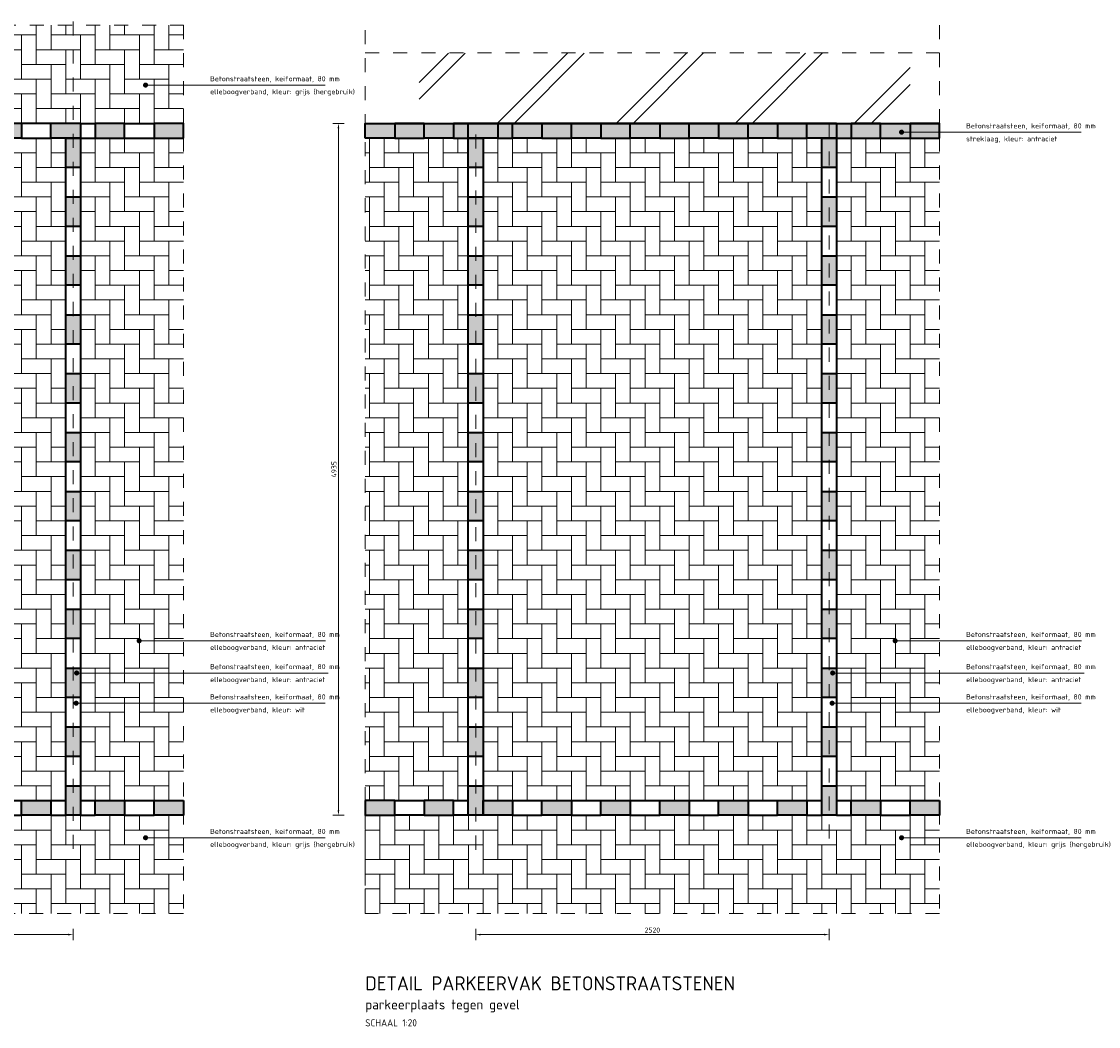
# Model space of a CAD drawing. Header units: metres. Extents: x 97967 to 197304, y 436003 to 872588.
# Tile 15 of 15: x 98659 to 98667, y 436295 to 436302. Entities that reach past the tile are written whole.
import ezdxf

# ---------------------------------------------------------------- set-up
doc = ezdxf.new("R2010")
doc.units = ezdxf.units.M
doc.linetypes.add('ZZ-AFBREEK-SO', pattern=[7, 4, -1, 1, -1])
for name, color, linetype, lineweight in [('B-RO-OG-BEBOUWING-V', 254, 'Continuous', 18), ('B-WE-OG-BEBOUWING-G', 4, 'Continuous', 35), ('B-WE-OG-TERREIN_GEVEL-SD', 7, 'Continuous', 18), ('N-WE-VH-M-20', 7, 'Continuous', 18), ('N-WE-VH-OPENVERHARDING_BETONSTRAATSTEEN-A', 3, 'Continuous', 18), ('N-WE-VH-OPENVERHARDING_BETONSTRAATSTEEN-G', 90, 'Continuous', 35), ('N-WE-VH-T18-20', 1, 'Continuous', 18), ('X-XX-AL-AFBREEKLIJN-G', 7, 'ZZ-AFBREEK-SO', 18), ('X-XX-AL-PROFIELBALK-T25-20', 7, 'Continuous', 25), ('X-XX-AL-PROFIELBALK-T35-20', 50, 'Continuous', 35), ('X-XX-AL-PROFIELBALK-T50-20', 130, 'Continuous', 50)]:
    doc.layers.add(name, color=color, linetype=linetype, lineweight=lineweight)
doc.styles.add('NLCS-ISO-M20-T18', font='NLCS-ISO.ttf', dxfattribs={"height": 0.036})
doc.styles.add('NLCS-ISO-M20-T25', font='NLCS-ISO.ttf', dxfattribs={"height": 0.05})
doc.styles.add('NLCS-ISO-M20-T35', font='NLCS-ISO.ttf', dxfattribs={"height": 0.07})
doc.styles.add('NLCS-ISO-M20-T50', font='NLCS-ISO.ttf', dxfattribs={"height": 0.1})
doc.dimstyles.new('NLCS-M20-T18-PIJL_L2_H0', dxfattribs={"dimscale": 0.02, "dimtxt": 2.5, "dimasz": 1.8, "dimexe": 2, "dimexo": 2, "dimgap": 0.7, "dimtad": 1, "dimzin": 0, "dimdsep": 46, "dimtxsty": 'NLCS-ISO-M20-T18', "dimcen": 0, "dimdle": 2, "dimclrd": 256, "dimclre": 256, "dimclrt": 1, "dimadec": 0, "dimazin": 0, "dimtfac": 1, "dimtdec": 3, "dimtofl": 0, "dimtmove": 0, "dimatfit": 3, "dimfxl": 2, "dimfxlon": 1, "dimtfillclr": 256, "dimtolj": 1, "dimtzin": 0, "dimlwd": -1, "dimlwe": -1, "dimarcsym": 0})
doc.dimstyles.new('NLCS-M20-T18-PIJL_L3_H0', dxfattribs={"dimscale": 0.02, "dimtxt": 0.036, "dimasz": 1.8, "dimexe": 2, "dimexo": 2, "dimgap": 0.7, "dimtad": 1, "dimdec": 0, "dimlfac": 1000, "dimzin": 0, "dimdsep": 46, "dimtxsty": 'NLCS-ISO-M20-T18', "dimcen": 0, "dimdle": 2, "dimclrd": 256, "dimclre": 256, "dimclrt": 1, "dimadec": 0, "dimazin": 0, "dimtfac": 1, "dimtdec": 0, "dimtofl": 0, "dimtmove": 0, "dimatfit": 3, "dimfxl": 2, "dimfxlon": 1, "dimtfillclr": 256, "dimtolj": 1, "dimtzin": 0, "dimlwd": -1, "dimlwe": -1, "dimarcsym": 0})

# ---------------------------------------------------------------- blocks, each defined once
blk = doc.blocks.new('BSS')
at = {"layer": 'B-RO-OG-BEBOUWING-V', "ltscale": 0.2, "transparency": 33554687}
h = blk.add_hatch(color=9, dxfattribs=at)
h.dxf.hatch_style = 1
h.paths.add_polyline_path([(0.0525, 0.21), (-0.0525, 0.21), (-0.0525, 0), (0.0525, 0)])
at = {"layer": 'N-WE-VH-OPENVERHARDING_BETONSTRAATSTEEN-G', "ltscale": 0.2}
blk.add_lwpolyline([(-0.0525, 0.21), (0.0525, 0.21), (0.0525, 0), (-0.0525, 0)], close=True, dxfattribs=at)
blk = doc.blocks.new('*U118')
at = {"layer": 'N-WE-VH-OPENVERHARDING_BETONSTRAATSTEEN-G'}
blk.add_blockref('BSS', (0, -0.105), dxfattribs=at)
blk = doc.blocks.new('*U119')
at = {"layer": 'N-WE-VH-OPENVERHARDING_BETONSTRAATSTEEN-G', "color": 0, "linetype": 'ByBlock', "lineweight": -2, "transparency": 16777216}
for p in [(0, 0), (0, -0.42), (0, -0.84), (0, -1.26), (0, -1.68), (0, -2.1), (0, -2.52), (0, -2.94), (0, -3.36), (0, -3.78), (0, -4.2), (0, -4.62)]:
    blk.add_blockref('*U118', p, dxfattribs=at)
blk = doc.blocks.new('*D120')
at = {"layer": 'Defpoints', "color": 0, "ltscale": 0.2, "transparency": 16777216}
for p in [(98656.9871, 436295.6032), (98659.5071, 436295.6032), (98659.5071, 436295.4065)]:
    blk.add_point(p, dxfattribs=at)
at = {"layer": 'N-WE-VH-M-20', "ltscale": 0.2, "transparency": 16777216}
for p, q in [((98656.9871, 436295.4465), (98656.9871, 436295.3665)), ((98657.0231, 436295.4065), (98659.4711, 436295.4065)), ((98659.5071, 436295.4465), (98659.5071, 436295.3665))]:
    blk.add_line(p, q, dxfattribs=at)
for points in [[(98657.0231, 436295.4125), (98657.0231, 436295.4005), (98656.9871, 436295.4065)], [(98659.4711, 436295.4125), (98659.4711, 436295.4005), (98659.5071, 436295.4065)]]:
    blk.add_solid(points, dxfattribs=at)
at = {"layer": 'N-WE-VH-M-20', "color": 1, "ltscale": 0.2, "transparency": 16777216, "insert": (98658.2471, 436295.4385), "char_height": 0.036, "attachment_point": 5, "style": 'NLCS-ISO-M20-T18'}
blk.add_mtext('\\A1;2520', dxfattribs=at)
blk = doc.blocks.new('*U135')
at = {"layer": 'N-WE-VH-OPENVERHARDING_BETONSTRAATSTEEN-G'}
blk.add_blockref('BSS', (0, -0.105), dxfattribs=at)
blk = doc.blocks.new('*U136')
at = {"layer": 'N-WE-VH-OPENVERHARDING_BETONSTRAATSTEEN-G', "color": 0, "linetype": 'ByBlock', "lineweight": -2, "transparency": 16777216}
for p in [(0, 0), (0, -0.42), (0, -0.84), (0, -1.26), (0, -1.68), (0, -2.1), (0, -2.52), (0, -2.94), (0, -3.36), (0, -3.78), (0, -4.2), (0, -4.62)]:
    blk.add_blockref('*U135', p, dxfattribs=at)
blk = doc.blocks.new('*U137')
at = {"layer": 'N-WE-VH-OPENVERHARDING_BETONSTRAATSTEEN-G'}
blk.add_blockref('BSS', (0, -0.105), dxfattribs=at)
blk = doc.blocks.new('*U138')
at = {"layer": 'N-WE-VH-OPENVERHARDING_BETONSTRAATSTEEN-G', "color": 0, "linetype": 'ByBlock', "lineweight": -2, "transparency": 16777216}
for p in [(0, 0), (0, -0.42), (0, -0.84), (0, -1.26), (0, -1.68), (0, -2.1), (0, -2.52), (0, -2.94), (0, -3.36), (0, -3.78), (0, -4.2), (0, -4.62)]:
    blk.add_blockref('*U137', p, dxfattribs=at)
blk = doc.blocks.new('*D139')
at = {"layer": 'Defpoints', "color": 0, "ltscale": 0.2, "transparency": 16777216}
for p in [(98662.3781, 436295.6032), (98664.8981, 436295.6032), (98664.8981, 436295.4065)]:
    blk.add_point(p, dxfattribs=at)
at = {"layer": 'N-WE-VH-M-20', "ltscale": 0.2, "transparency": 16777216}
for p, q in [((98662.3781, 436295.4465), (98662.3781, 436295.3665)), ((98662.4141, 436295.4065), (98664.8621, 436295.4065)), ((98664.8981, 436295.4465), (98664.8981, 436295.3665))]:
    blk.add_line(p, q, dxfattribs=at)
for points in [[(98662.4141, 436295.4125), (98662.4141, 436295.4005), (98662.3781, 436295.4065)], [(98664.8621, 436295.4125), (98664.8621, 436295.4005), (98664.8981, 436295.4065)]]:
    blk.add_solid(points, dxfattribs=at)
at = {"layer": 'N-WE-VH-M-20', "color": 1, "ltscale": 0.2, "transparency": 16777216, "insert": (98663.6381, 436295.4385), "char_height": 0.036, "attachment_point": 5, "style": 'NLCS-ISO-M20-T18'}
blk.add_mtext('\\A1;2520', dxfattribs=at)
blk = doc.blocks.new('*D140')
at = {"layer": 'Defpoints', "color": 0, "ltscale": 0.2, "transparency": 16777216}
for p in [(98661.5906, 436301.1918), (98661.3996, 436296.2571), (98661.5906, 436296.2571)]:
    blk.add_point(p, dxfattribs=at)
at = {"layer": 'N-WE-VH-M-20', "ltscale": 0.2, "transparency": 16777216}
for p, q in [((98661.4396, 436301.1918), (98661.3596, 436301.1918)), ((98661.3996, 436301.1558), (98661.3996, 436296.2931)), ((98661.4396, 436296.2571), (98661.3596, 436296.2571))]:
    blk.add_line(p, q, dxfattribs=at)
for points in [[(98661.3936, 436301.1558), (98661.4056, 436301.1558), (98661.3996, 436301.1918)], [(98661.3936, 436296.2931), (98661.4056, 436296.2931), (98661.3996, 436296.2571)]]:
    blk.add_solid(points, dxfattribs=at)
at = {"layer": 'N-WE-VH-M-20', "color": 1, "ltscale": 0.2, "transparency": 16777216, "insert": (98661.3676, 436298.7245), "char_height": 0.036, "attachment_point": 5, "rotation": 90, "style": 'NLCS-ISO-M20-T18'}
blk.add_mtext('\\A1;4935', dxfattribs=at)
blk = doc.blocks.new('SOG-GEVEL_RECHTS-D')
for p, q in [((0, 3.5), (0, 0)), ((0.5, 3.1722), (0.1722, 3.5)), ((0.5, 3.2922), (0.2922, 3.5)), ((0.5, 2.4437), (0, 2.9437)), ((0.5, 2.3237), (0, 2.8237)), ((0.5, 1.5952), (0, 2.0952)), ((0.5, 1.4752), (0, 1.9752)), ((0.5, 0.7467), (0, 1.2467)), ((0.5, 0.6267), (0, 1.1267)), ((0.3981, 0), (0, 0.3981)), ((0.2781, 0), (0, 0.2781))]:
    blk.add_line(p, q)

msp = doc.modelspace()

# ---------------------------------------------------------------- hatches: boundary and pattern name
at = {"layer": 'B-RO-OG-BEBOUWING-V', "ltscale": 0.2, "transparency": 33554687}
h = msp.add_hatch(color=9, dxfattribs=at)
h.dxf.hatch_style = 1
h.paths.add_polyline_path([(98665.6856, 436301.0868), (98665.6856, 436301.1918), (98661.5906, 436301.1918), (98661.5906, 436301.0868)])
at = {"layer": 'N-WE-VH-OPENVERHARDING_BETONSTRAATSTEEN-A', "ltscale": 0.2, "transparency": 33554687}
h = msp.add_hatch(dxfattribs=at)
h.set_pattern_fill('AVH-BSS_KEIFORMAAT_ELLEBOOG', color=3, pattern_type=2)
h.set_pattern_definition([(0, (98656.19962, 436301.19207), (0.105, 0.105), [0.315, -0.105]), (270, (98656.19962, 436301.40207), (0.105, 0.105), [0.315, -0.105])])
h.paths.add_polyline_path([(98656.1996, 436301.1921), (98660.2946, 436301.1921), (98660.2946, 436301.8918), (98656.1996, 436301.8918)])
h = msp.add_hatch(dxfattribs=at)
h.set_pattern_fill('AVH-BSS_KEIFORMAAT_ELLEBOOG', color=3, pattern_type=2)
h.set_pattern_definition([(0, (98657.03962, 436301.19207), (0.105, 0.105), [0.315, -0.105]), (270, (98657.03962, 436301.40207), (0.105, 0.105), [0.315, -0.105])])
h.paths.add_polyline_path([(98657.0396, 436296.3621), (98659.4546, 436296.3621), (98659.4546, 436301.0871), (98657.0396, 436301.0871)])
h = msp.add_hatch(dxfattribs=at)
h.set_pattern_fill('AVH-BSS_KEIFORMAAT_ELLEBOOG', color=3, pattern_type=2)
h.set_pattern_definition([(0, (98659.55962, 436301.19207), (0.105, 0.105), [0.315, -0.105]), (270, (98659.55962, 436301.40207), (0.105, 0.105), [0.315, -0.105])])
h.paths.add_polyline_path([(98659.5596, 436296.3621), (98660.2946, 436296.3621), (98660.2946, 436301.0871), (98659.5596, 436301.0871)])
h = msp.add_hatch(dxfattribs=at)
h.set_pattern_fill('AVH-BSS_KEIFORMAAT_ELLEBOOG', color=3, pattern_type=2)
h.set_pattern_definition([(0, (98664.87564, 436301.19207), (0.105, 0.105), [0.315, -0.105]), (270, (98664.87564, 436301.40207), (0.105, 0.105), [0.315, -0.105])])
h.paths.add_polyline_path([(98662.3256, 436296.3621), (98661.5906, 436296.3621), (98661.5906, 436301.0871), (98662.3256, 436301.0871)])
h = msp.add_hatch(dxfattribs=at)
h.set_pattern_fill('AVH-BSS_KEIFORMAAT_ELLEBOOG', color=3, pattern_type=2)
h.set_pattern_definition([(0, (98662.43064, 436301.19207), (0.105, 0.105), [0.315, -0.105]), (270, (98662.43064, 436301.40207), (0.105, 0.105), [0.315, -0.105])])
h.paths.add_polyline_path([(98662.4306, 436296.3621), (98664.8456, 436296.3621), (98664.8456, 436301.0871), (98662.4306, 436301.0871)])
h = msp.add_hatch(dxfattribs=at)
h.set_pattern_fill('AVH-BSS_KEIFORMAAT_ELLEBOOG', color=3, pattern_type=2)
h.set_pattern_definition([(0, (98664.95064, 436301.19207), (0.105, 0.105), [0.315, -0.105]), (270, (98664.95064, 436301.40207), (0.105, 0.105), [0.315, -0.105])])
h.paths.add_polyline_path([(98664.9506, 436296.3621), (98665.6856, 436296.3621), (98665.6856, 436301.0871), (98664.9506, 436301.0871)])
h = msp.add_hatch(dxfattribs=at)
h.set_pattern_fill('AVH-BSS_KEIFORMAAT_ELLEBOOG', color=3, pattern_type=2)
h.set_pattern_definition([(0, (98656.19962, 436296.25707), (0.105, 0.105), [0.315, -0.105]), (270, (98656.19962, 436296.46707), (0.105, 0.105), [0.315, -0.105])])
h.paths.add_polyline_path([(98656.1996, 436295.5571), (98660.2946, 436295.5571), (98660.2946, 436296.2571), (98656.1996, 436296.2571)])
h = msp.add_hatch(dxfattribs=at)
h.set_pattern_fill('AVH-BSS_KEIFORMAAT_ELLEBOOG', color=3, pattern_type=2)
h.set_pattern_definition([(0, (98662.43064, 436296.36207), (0.105, 0.105), [0.315, -0.105]), (270, (98662.43064, 436296.57207), (0.105, 0.105), [0.315, -0.105])])
h.paths.add_polyline_path([(98661.5906, 436295.5571), (98665.6856, 436295.5571), (98665.6856, 436296.2571), (98661.5906, 436296.2571)])

# ---------------------------------------------------------------- linework, layer by layer
at = {"layer": 'B-WE-OG-BEBOUWING-G', "ltscale": 0.2}
msp.add_lwpolyline([(98661.5906, 436301.1918), (98665.6856, 436301.1918)], dxfattribs=at)
at = {"layer": 'N-WE-VH-OPENVERHARDING_BETONSTRAATSTEEN-G', "ltscale": 0.2}
for p, q in [((98659.1396, 436301.1921), (98659.3496, 436301.1921)), ((98662.5356, 436301.1921), (98662.6406, 436301.1921)), ((98662.8506, 436301.1921), (98663.0606, 436301.1921)), ((98663.2706, 436301.1921), (98663.4806, 436301.1921)), ((98663.6906, 436301.1921), (98663.9006, 436301.1921)), ((98664.1106, 436301.1921), (98664.3206, 436301.1921)), ((98664.5306, 436301.1921), (98664.7406, 436301.1921)), ((98659.1396, 436301.0871), (98659.3496, 436301.0871)), ((98661.8006, 436301.0868), (98662.0106, 436301.0868)), ((98662.2206, 436301.0868), (98662.3256, 436301.0871)), ((98662.5356, 436301.0871), (98662.6406, 436301.0871)), ((98662.8506, 436301.0871), (98663.0606, 436301.0871)), ((98663.2706, 436301.0871), (98663.4806, 436301.0871)), ((98663.6906, 436301.0871), (98663.9006, 436301.0871)), ((98664.1106, 436301.0871), (98664.3206, 436301.0871)), ((98664.5306, 436301.0871), (98664.7406, 436301.0871)), ((98664.9506, 436301.0871), (98665.0556, 436301.0871)), ((98665.2656, 436301.0868), (98665.4756, 436301.0868)), ((98659.4546, 436300.6671), (98659.4546, 436300.8771)), ((98659.5596, 436300.8771), (98659.5596, 436300.6671)), ((98662.3256, 436300.6671), (98662.3256, 436300.8771)), ((98662.4306, 436300.8771), (98662.4306, 436300.6671)), ((98664.8456, 436300.6671), (98664.8456, 436300.8771)), ((98664.9506, 436300.8771), (98664.9506, 436300.6671)), ((98659.4546, 436300.2471), (98659.4546, 436300.4571)), ((98659.5596, 436300.4571), (98659.5596, 436300.2471)), ((98662.3256, 436300.2471), (98662.3256, 436300.4571)), ((98662.4306, 436300.4571), (98662.4306, 436300.2471)), ((98664.8456, 436300.2471), (98664.8456, 436300.4571)), ((98664.9506, 436300.4571), (98664.9506, 436300.2471)), ((98659.4546, 436299.8271), (98659.4546, 436300.0371)), ((98659.5596, 436300.0371), (98659.5596, 436299.8271)), ((98662.3256, 436299.8271), (98662.3256, 436300.0371)), ((98662.4306, 436300.0371), (98662.4306, 436299.8271)), ((98664.8456, 436299.8271), (98664.8456, 436300.0371)), ((98664.9506, 436300.0371), (98664.9506, 436299.8271)), ((98659.4546, 436299.4071), (98659.4546, 436299.6171)), ((98659.5596, 436299.6171), (98659.5596, 436299.4071)), ((98662.3256, 436299.4071), (98662.3256, 436299.6171)), ((98662.4306, 436299.6171), (98662.4306, 436299.4071)), ((98664.8456, 436299.4071), (98664.8456, 436299.6171)), ((98664.9506, 436299.6171), (98664.9506, 436299.4071)), ((98659.4546, 436298.9871), (98659.4546, 436299.1971)), ((98659.5596, 436299.1971), (98659.5596, 436298.9871)), ((98662.3256, 436298.9871), (98662.3256, 436299.1971)), ((98662.4306, 436299.1971), (98662.4306, 436298.9871)), ((98664.8456, 436298.9871), (98664.8456, 436299.1971)), ((98664.9506, 436299.1971), (98664.9506, 436298.9871)), ((98659.4546, 436298.5671), (98659.4546, 436298.7771)), ((98659.5596, 436298.7771), (98659.5596, 436298.5671)), ((98662.3256, 436298.5671), (98662.3256, 436298.7771)), ((98662.4306, 436298.7771), (98662.4306, 436298.5671)), ((98664.8456, 436298.5671), (98664.8456, 436298.7771)), ((98664.9506, 436298.7771), (98664.9506, 436298.5671)), ((98659.4546, 436298.1471), (98659.4546, 436298.3571)), ((98659.5596, 436298.3571), (98659.5596, 436298.1471)), ((98662.3256, 436298.1471), (98662.3256, 436298.3571)), ((98662.4306, 436298.3571), (98662.4306, 436298.1471)), ((98664.8456, 436298.1471), (98664.8456, 436298.3571)), ((98664.9506, 436298.3571), (98664.9506, 436298.1471)), ((98659.4546, 436297.7271), (98659.4546, 436297.9371)), ((98659.5596, 436297.9371), (98659.5596, 436297.7271)), ((98662.3256, 436297.7271), (98662.3256, 436297.9371)), ((98662.4306, 436297.9371), (98662.4306, 436297.7271)), ((98664.8456, 436297.7271), (98664.8456, 436297.9371)), ((98664.9506, 436297.9371), (98664.9506, 436297.7271)), ((98659.4546, 436297.3071), (98659.4546, 436297.5171)), ((98659.5596, 436297.5171), (98659.5596, 436297.3071)), ((98662.3256, 436297.3071), (98662.3256, 436297.5171)), ((98662.4306, 436297.5171), (98662.4306, 436297.3071)), ((98664.8456, 436297.3071), (98664.8456, 436297.5171)), ((98664.9506, 436297.5171), (98664.9506, 436297.3071)), ((98659.4546, 436296.8871), (98659.4546, 436297.0971)), ((98659.5596, 436297.0971), (98659.5596, 436296.8871)), ((98662.3256, 436296.8871), (98662.3256, 436297.0971)), ((98662.4306, 436297.0971), (98662.4306, 436296.8871)), ((98664.8456, 436296.8871), (98664.8456, 436297.0971)), ((98664.9506, 436297.0971), (98664.9506, 436296.8871)), ((98659.4546, 436296.4671), (98659.4546, 436296.6771)), ((98659.5596, 436296.6771), (98659.5596, 436296.4671)), ((98662.3256, 436296.4671), (98662.3256, 436296.6771)), ((98662.4306, 436296.6771), (98662.4306, 436296.4671)), ((98664.8456, 436296.4671), (98664.8456, 436296.6771)), ((98664.9506, 436296.6771), (98664.9506, 436296.4671)), ((98661.8006, 436296.3621), (98662.0106, 436296.3621)), ((98662.2206, 436296.3621), (98662.3256, 436296.3621)), ((98664.9506, 436296.3621), (98665.0556, 436296.3621)), ((98665.2656, 436296.3621), (98665.4756, 436296.3621))]:
    msp.add_line(p, q, dxfattribs=at)
for points in [[(98659.5596, 436301.1918), (98659.6646, 436301.1918)], [(98659.8746, 436301.1918), (98660.0846, 436301.1918)], [(98662.0106, 436301.1918), (98661.8006, 436301.1918)], [(98662.3256, 436301.1918), (98662.2206, 436301.1918)], [(98664.9506, 436301.1918), (98665.0556, 436301.1918)], [(98665.2656, 436301.1918), (98665.4756, 436301.1918)], [(98659.5596, 436301.0871), (98659.6646, 436301.0871)], [(98659.8746, 436301.0871), (98660.0846, 436301.0868)], [(98658.9296, 436296.3621), (98659.1396, 436296.3621)], [(98659.3496, 436296.3621), (98659.4546, 436296.3621)], [(98659.5596, 436296.3621), (98659.6646, 436296.3621)], [(98659.8746, 436296.3621), (98660.0846, 436296.3621)], [(98662.6406, 436296.3621), (98662.8506, 436296.3621)], [(98663.0606, 436296.3621), (98663.2706, 436296.3621)], [(98663.4806, 436296.3621), (98663.6906, 436296.3621)], [(98663.9006, 436296.3621), (98664.1106, 436296.3621)], [(98664.3206, 436296.3621), (98664.5306, 436296.3621)], [(98664.7406, 436296.3621), (98664.8456, 436296.3621)], [(98658.9296, 436296.2571), (98659.1396, 436296.2571)], [(98659.3496, 436296.2571), (98659.4546, 436296.2571)], [(98659.5596, 436296.2571), (98659.6646, 436296.2571)], [(98659.8746, 436296.2571), (98660.0846, 436296.2571)], [(98662.0106, 436296.2571), (98661.8006, 436296.2571)], [(98662.3256, 436296.2571), (98662.2206, 436296.2571)], [(98662.6406, 436296.2571), (98662.8506, 436296.2571)], [(98663.0606, 436296.2571), (98663.2706, 436296.2571)], [(98663.4806, 436296.2571), (98663.6906, 436296.2571)], [(98663.9006, 436296.2571), (98664.1106, 436296.2571)], [(98664.3206, 436296.2571), (98664.5306, 436296.2571)], [(98664.7406, 436296.2571), (98664.8456, 436296.2571)], [(98664.9506, 436296.2571), (98665.0556, 436296.2571)], [(98665.2656, 436296.2571), (98665.4756, 436296.2571)]]:
    msp.add_lwpolyline(points, dxfattribs=at)
for points in [[(98661.5906, 436301.0868), (98661.5906, 436301.1918), (98661.8006, 436301.1918), (98661.8006, 436301.0868)], [(98662.0106, 436301.0868), (98662.0106, 436301.1918), (98662.2206, 436301.1918), (98662.2206, 436301.0868)], [(98662.5356, 436301.1921), (98662.5356, 436301.0871), (98662.3256, 436301.0871), (98662.3256, 436301.1921)], [(98662.8506, 436301.1921), (98662.8506, 436301.0871), (98662.6406, 436301.0871), (98662.6406, 436301.1921)], [(98663.2706, 436301.1921), (98663.2706, 436301.0871), (98663.0606, 436301.0871), (98663.0606, 436301.1921)], [(98663.6906, 436301.1921), (98663.6906, 436301.0871), (98663.4806, 436301.0871), (98663.4806, 436301.1921)], [(98664.1106, 436301.1921), (98664.1106, 436301.0871), (98663.9006, 436301.0871), (98663.9006, 436301.1921)], [(98664.5306, 436301.1921), (98664.5306, 436301.0871), (98664.3206, 436301.0871), (98664.3206, 436301.1921)], [(98664.9506, 436301.1921), (98664.9506, 436301.0871), (98664.7406, 436301.0871), (98664.7406, 436301.1921)], [(98665.2656, 436301.0868), (98665.2656, 436301.1918), (98665.0556, 436301.1918), (98665.0556, 436301.0868)], [(98665.6856, 436301.0868), (98665.6856, 436301.1918), (98665.4756, 436301.1918), (98665.4756, 436301.0868)]]:
    msp.add_lwpolyline(points, close=True, dxfattribs=at)
at = {"layer": 'X-XX-AL-AFBREEKLIJN-G', "ltscale": 0.02}
for p, q in [((98661.5906, 436295.5571), (98661.5906, 436301.8918)), ((98665.6856, 436301.8918), (98665.6856, 436295.5571)), ((98661.5906, 436301.6955), (98665.6856, 436301.6955)), ((98662.3781, 436296.0121), (98662.3781, 436301.1921)), ((98665.6856, 436295.5571), (98661.5906, 436295.5571))]:
    msp.add_line(p, q, dxfattribs=at)
for points in [[(98659.5071, 436301.9178), (98659.5071, 436296.0121)], [(98656.1996, 436295.5571), (98656.1996, 436301.8918), (98660.2946, 436301.8918), (98660.2946, 436295.5571), (98656.1996, 436295.5571)], [(98664.8981, 436301.1921), (98664.8981, 436296.0121)]]:
    msp.add_lwpolyline(points, dxfattribs=at)

# ---------------------------------------------------------------- block references
at = {"layer": 'B-WE-OG-TERREIN_GEVEL-SD', "ltscale": 0.2, "rotation": 90}
msp.add_blockref('SOG-GEVEL_RECHTS-D', (98665.4756, 436301.1918), dxfattribs=at)
at = {"layer": 'N-WE-VH-OPENVERHARDING_BETONSTRAATSTEEN-G', "rotation": 270}
for p in [(98658.9296, 436301.1396), (98659.3496, 436301.1396), (98659.1396, 436296.3096), (98659.6646, 436296.3096), (98660.0846, 436296.3096), (98662.4306, 436296.3096), (98662.8506, 436296.3096), (98663.2706, 436296.3096), (98663.6906, 436296.3096), (98664.1106, 436296.3096), (98664.5306, 436296.3096), (98665.0556, 436296.3096), (98665.4756, 436296.3096)]:
    msp.add_blockref('BSS', p, dxfattribs=at)
at = {"layer": 'N-WE-VH-OPENVERHARDING_BETONSTRAATSTEEN-G', "xscale": -1}
for p, rotation in [((98659.6646, 436301.1393), 270), ((98660.0846, 436301.1393), 270), ((98661.8006, 436296.3096), 90), ((98662.2206, 436296.3096), 90)]:
    msp.add_blockref('BSS', p, dxfattribs=dict(at, rotation=rotation))
at = {"layer": 'N-WE-VH-OPENVERHARDING_BETONSTRAATSTEEN-G'}
for name, p in [('*U119', (98659.5071, 436300.9821)), ('*U136', (98662.3781, 436300.9821)), ('*U138', (98664.8981, 436300.9821))]:
    msp.add_blockref(name, p, dxfattribs=at)

# ---------------------------------------------------------------- texts
at = {"layer": 'N-WE-VH-T18-20', "ltscale": 0.2, "style": 'NLCS-ISO-M20-T18'}
for s, p in [('Betonstraatsteen, keiformaat, 80 mm', (98660.4843, 436301.4918)), ('elleboogverband, kleur: grijs (hergebruik)', (98660.4843, 436301.3995)), ('Betonstraatsteen, keiformaat, 80 mm', (98665.8753, 436301.156)), ('streklaag, kleur: antraciet', (98665.8753, 436301.0637)), ('Betonstraatsteen, keiformaat, 80 mm', (98660.4843, 436297.529)), ('Betonstraatsteen, keiformaat, 80 mm', (98665.8753, 436297.529)), ('elleboogverband, kleur: antraciet', (98660.4843, 436297.4367)), ('elleboogverband, kleur: antraciet', (98665.8753, 436297.4367)), ('Betonstraatsteen, keiformaat, 80 mm', (98660.4843, 436297.2992)), ('Betonstraatsteen, keiformaat, 80 mm', (98665.8753, 436297.2992)), ('elleboogverband, kleur: antraciet', (98660.4843, 436297.2069)), ('elleboogverband, kleur: antraciet', (98665.8753, 436297.2069)), ('Betonstraatsteen, keiformaat, 80 mm', (98660.4843, 436297.0838)), ('Betonstraatsteen, keiformaat, 80 mm', (98665.8753, 436297.0838)), ('elleboogverband, kleur: wit', (98660.4843, 436296.9915)), ('elleboogverband, kleur: wit', (98665.8753, 436296.9915)), ('Betonstraatsteen, keiformaat, 80 mm', (98660.4843, 436296.1245)), ('Betonstraatsteen, keiformaat, 80 mm', (98665.8753, 436296.1245)), ('elleboogverband, kleur: grijs (hergebruik)', (98660.4843, 436296.0322)), ('elleboogverband, kleur: grijs (hergebruik)', (98665.8753, 436296.0322))]:
    msp.add_text(s, height=0.036, dxfattribs=at).set_placement(p)
at = {"layer": 'X-XX-AL-PROFIELBALK-T25-20', "ltscale": 0.2, "style": 'NLCS-ISO-M20-T25'}
msp.add_text('SCHAAL 1:20', height=0.05, dxfattribs=at).set_placement((98661.5906, 436294.7522))
at = {"layer": 'X-XX-AL-PROFIELBALK-T35-20', "ltscale": 0.2, "style": 'NLCS-ISO-M20-T35'}
msp.add_text('parkeerplaats tegen gevel', height=0.07, dxfattribs=at).set_placement((98661.5906, 436294.8728))
at = {"layer": 'X-XX-AL-PROFIELBALK-T50-20', "ltscale": 0.2, "style": 'NLCS-ISO-M20-T50'}
msp.add_text('DETAIL PARKEERVAK BETONSTRAATSTENEN', height=0.1, dxfattribs=at).set_placement((98661.5906, 436295.0088))

# ---------------------------------------------------------------- dimensions: what is measured, and where the dimension line sits
at = {"layer": 'N-WE-VH-M-20', "ltscale": 0.2}
dim = msp.add_linear_dim(base=(98661.3996, 436296.2571), p1=(98661.5906, 436301.1918), p2=(98661.5906, 436296.2571), angle=90, dimstyle='NLCS-M20-T18-PIJL_L3_H0', dxfattribs=at)
dim.commit()
dim.dimension.update_dxf_attribs({"geometry": '*D140', "text_midpoint": (98661.3676, 436298.7245)})
for base, p1, p2, picture, middle in [((98659.5071, 436295.4065), (98656.9871, 436295.6032), (98659.5071, 436295.6032), '*D120', (98658.2471, 436295.4385)), ((98664.8981, 436295.4065), (98662.3781, 436295.6032), (98664.8981, 436295.6032), '*D139', (98663.6381, 436295.4385))]:
    dim = msp.add_linear_dim(base=base, p1=p1, p2=p2, dimstyle='NLCS-M20-T18-PIJL_L3_H0', dxfattribs=at)
    dim.commit()
    dim.dimension.update_dxf_attribs({"geometry": picture, "text_midpoint": middle})

# ---------------------------------------------------------------- leaders
for points in [[(98660.024, 436301.4647), (98660.3909, 436301.4642), (98661.3057, 436301.4642)], [(98665.415, 436301.1289), (98665.7819, 436301.1284), (98666.6967, 436301.1284)], [(98659.9783, 436297.5018), (98660.3909, 436297.5013), (98661.3077, 436297.5013)], [(98665.3693, 436297.5018), (98665.7819, 436297.5013), (98666.6988, 436297.5013)], [(98659.5325, 436297.272), (98660.3909, 436297.2715), (98661.3261, 436297.2715)], [(98664.9236, 436297.272), (98665.7819, 436297.2715), (98666.7172, 436297.2715)], [(98659.5289, 436297.0566), (98660.3909, 436297.0561), (98661.3057, 436297.0561)], [(98664.9199, 436297.0566), (98665.7819, 436297.0561), (98666.6967, 436297.0561)], [(98660.024, 436296.0973), (98660.3909, 436296.0969), (98661.3057, 436296.0969)], [(98665.415, 436296.0973), (98665.7819, 436296.0969), (98666.6967, 436296.0969)]]:
    msp.add_leader(points, dimstyle='NLCS-M20-T18-PIJL_L2_H0', override={"dimgap": 0.7, "dimtad": 0, "dimldrblk": 'Dot'}, dxfattribs=at)

doc.saveas('drawing.dxf')
